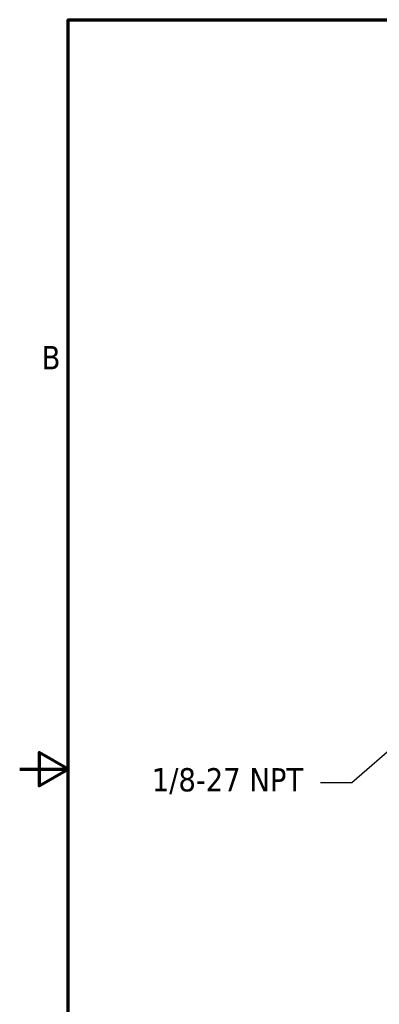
# Model space of a CAD drawing. Header units: inches. Extents: x 0.2 to 10.9, y 0.3 to 8.6.
# Tile 2 of 11: x 0.2 to 2, y 3.2 to 8.3. Entities that reach past the tile are written whole.
import ezdxf
from ezdxf import colors
from ezdxf.entities.mleader import LeaderData, LeaderLine
from ezdxf.math import Vec2, Vec3

# ---------------------------------------------------------------- set-up
doc = ezdxf.new("R2010")
doc.units = ezdxf.units.IN
doc.header["$MEASUREMENT"] = 0
doc.layers.add('Border (ANSI)', color=7, linetype='Continuous', lineweight=70)
doc.layers.add('Dimensions', color=250, linetype='Continuous')
doc.styles.add('Note Text (ANSI)', font='tahoma.ttf')
doc.styles.get("Standard").update_dxf_attribs({"font": 'tahoma.ttf'})

# ---------------------------------------------------------------- blocks, each defined once
blk = doc.blocks.new('new block')
at = {"layer": 'Border (ANSI)', "flags": 128}
for points in [[(0, 0), (0, 7.74), (10.24, 7.74), (10.24, 0), (0, 0)], [(-0.25, 3.87), (0, 3.87), (-0.15, 3.9566), (-0.15, 3.7834), (0, 3.87)]]:
    blk.add_lwpolyline(points, dxfattribs=at)
at = {"layer": 'Border (ANSI)', "insert": (-0.1366, 5.935), "char_height": 0.12, "attachment_point": 7, "style": 'Note Text (ANSI)'}
blk.add_mtext('B', dxfattribs=at)

msp = doc.modelspace()

# ---------------------------------------------------------------- block references
at = {"layer": 'Dimensions'}
msp.add_blockref('new block', (0.4096, 0.5887), dxfattribs=at)

# ---------------------------------------------------------------- leaders
ml = msp.add_multileader_mtext('Standard', dxfattribs=at)
ml.set_content('\\A1;1/8-27 NPT', color=256)
ml.set_leader_properties()
ml.build(insert=Vec2(0, 0))
ml.multileader.update_dxf_attribs({"text_left_attachment_type": 2, "text_right_attachment_type": 2, "dogleg_length": 0.36, "arrow_head_size": 0.12})
ctx = ml.context
ctx.base_point, ctx.char_height, ctx.arrow_head_size, ctx.landing_gap_size, ctx.plane_origin = Vec3(0.7189, 4.3883), 0.12, 0.12, 0.09, Vec3(2.2121, 4.6801)
ctx.left_attachment, ctx.right_attachment, ctx.text_align_type = 2, 2, 2
notes = []
notes.append((ctx, [(0, (1, 1, 0), (1.875, 4.3883), (-1, 0), 0.1616, [(0, [(2.2121, 4.6801)], 0, [])])]))
ctx.mtext.insert, ctx.mtext.alignment, ctx.mtext.flow_direction = Vec3(1.6234, 4.464), 3, 5
for ctx, leaders in notes:
    for number, flags, end, landing, length, lines in leaders:
        leader = LeaderData()
        leader.index, (leader.has_last_leader_line, leader.has_dogleg_vector, leader.attachment_direction) = number, flags
        leader.last_leader_point, leader.dogleg_vector, leader.dogleg_length = Vec3(end), Vec3(landing), length
        for number, points, colour, breaks in lines:
            line = LeaderLine()
            line.index, line.vertices, line.color, line.breaks = number, Vec3.list(points), colors.encode_raw_color(colour), breaks
            leader.lines.append(line)
        ctx.leaders.append(leader)

doc.saveas('drawing.dxf')
